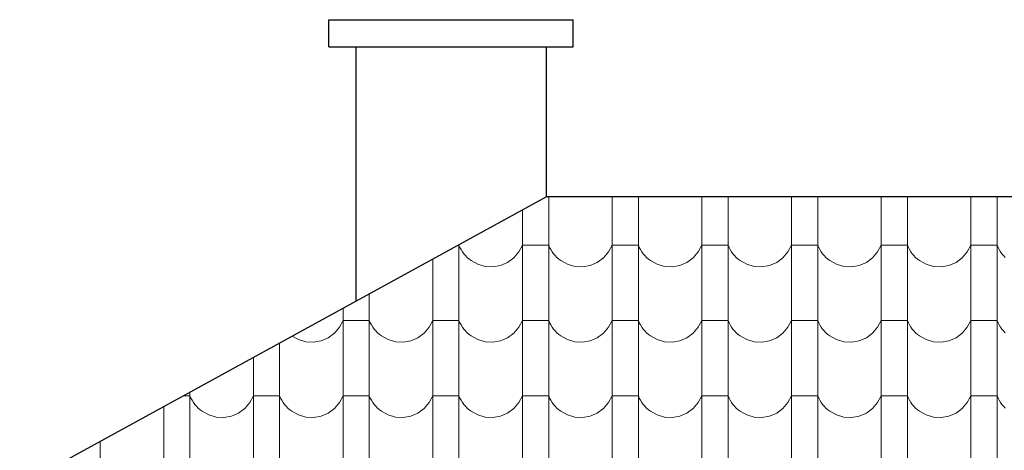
# Model space of a CAD drawing. Header units: millimetres. Extents: x -29624 to 9939, y -6894 to 6495.
# Tile 92 of 243: x -7740 to -7378, y -5161 to -5002. Entities that reach past the tile are written whole.
import ezdxf

# ---------------------------------------------------------------- set-up
doc = ezdxf.new("R2010")
doc.units = ezdxf.units.MM
doc.header["$MEASUREMENT"] = 0
doc.layers.add('810-G Ogólne', color=7, linetype='Continuous')
doc.layers.add('990-D Import IFC', color=7, linetype='Continuous')

# ---------------------------------------------------------------- blocks, each defined once
blk = doc.blocks.new('*X1830', base_point=(515069.4, 47309.9))
at = {"layer": '990-D Import IFC', "color": 251, "linetype": 'Continuous', "lineweight": 13, "true_color": 0x6a6a6a}
for p, q in [((525347.5, -38491), (525347.5, -38560.1)), ((525581.4, -38491), (525581.4, -38560.1)), ((525677.5, -38491), (525677.5, -38560.1)), ((525911.4, -38491), (525911.4, -38560.1)), ((526007.5, -38491), (526007.5, -38560.1)), ((526241.4, -38491), (526241.4, -38560.1)), ((526337.5, -38491), (526337.5, -38560.1)), ((526571.4, -38491), (526571.4, -38560.1)), ((526667.5, -38491), (526667.5, -38560.1)), ((526901.4, -38491), (526901.4, -38560.1)), ((526997.5, -38491), (526997.5, -38560.1)), ((525251.4, -38538.4), (525251.4, -38560.1)), ((525251.4, -38560.1), (525251.4, -38837.1)), ((525347.5, -38560.1), (525347.5, -38837.1)), ((525581.4, -38560.1), (525581.4, -38837.1)), ((525677.5, -38560.1), (525677.5, -38837.1)), ((525911.4, -38560.1), (525911.4, -38837.1)), ((526007.5, -38560.1), (526007.5, -38837.1)), ((526241.4, -38560.1), (526241.4, -38837.1)), ((526337.5, -38560.1), (526337.5, -38837.1)), ((526571.4, -38560.1), (526571.4, -38837.1)), ((526667.5, -38560.1), (526667.5, -38837.1)), ((526901.4, -38560.1), (526901.4, -38837.1)), ((526997.5, -38560.1), (526997.5, -38837.1)), ((525017.5, -38668.2), (525014.4, -38668.2)), ((525017.5, -38666.5), (525017.5, -38837.1)), ((525017.5, -38668.2), (525021.1, -38676.5)), ((525021.1, -38676.5), (525025.4, -38684.6)), ((525025.4, -38684.6), (525030.2, -38692.3)), ((525030.2, -38692.3), (525035.5, -38699.7)), ((525219.4, -38714.7), (525238.1, -38693.2)), ((525238.1, -38693.2), (525251.4, -38668.2)), ((525299.4, -38668.2), (525251.4, -38668.2)), ((525347.5, -38668.2), (525299.4, -38668.2)), ((525347.5, -38668.2), (525351.1, -38676.5)), ((525351.1, -38676.5), (525355.4, -38684.6)), ((525355.4, -38684.6), (525360.2, -38692.3)), ((525360.2, -38692.3), (525365.5, -38699.7)), ((525549.4, -38714.7), (525568.1, -38693.2)), ((525568.1, -38693.2), (525581.4, -38668.2)), ((525629.4, -38668.2), (525581.4, -38668.2)), ((525677.5, -38668.2), (525629.4, -38668.2)), ((525677.5, -38668.2), (525681.1, -38676.5)), ((525681.1, -38676.5), (525685.4, -38684.6)), ((525685.4, -38684.6), (525690.2, -38692.3)), ((525690.2, -38692.3), (525695.5, -38699.7)), ((525879.4, -38714.7), (525898.1, -38693.2)), ((525898.1, -38693.2), (525911.4, -38668.2)), ((525959.4, -38668.2), (525911.4, -38668.2)), ((526007.5, -38668.2), (525959.4, -38668.2)), ((526007.5, -38668.2), (526011.1, -38676.5)), ((526011.1, -38676.5), (526015.4, -38684.6)), ((526015.4, -38684.6), (526020.2, -38692.3)), ((526020.2, -38692.3), (526025.5, -38699.7)), ((526209.4, -38714.7), (526228.1, -38693.2)), ((526228.1, -38693.2), (526241.4, -38668.2)), ((526289.4, -38668.2), (526241.4, -38668.2)), ((526337.5, -38668.2), (526289.4, -38668.2)), ((526337.5, -38668.2), (526341.1, -38676.5)), ((526341.1, -38676.5), (526345.4, -38684.6)), ((526345.4, -38684.6), (526350.2, -38692.3)), ((526350.2, -38692.3), (526355.5, -38699.7)), ((526539.4, -38714.7), (526558.1, -38693.2)), ((526558.1, -38693.2), (526571.4, -38668.2)), ((526619.4, -38668.2), (526571.4, -38668.2)), ((526667.5, -38668.2), (526619.4, -38668.2)), ((526667.5, -38668.2), (526671.1, -38676.5)), ((526671.1, -38676.5), (526675.4, -38684.6)), ((526675.4, -38684.6), (526680.2, -38692.3)), ((526680.2, -38692.3), (526685.5, -38699.7)), ((526869.4, -38714.7), (526888.1, -38693.2)), ((526888.1, -38693.2), (526901.4, -38668.2)), ((526949.4, -38668.2), (526901.4, -38668.2)), ((526997.5, -38668.2), (526949.4, -38668.2)), ((526997.5, -38668.2), (527001.1, -38676.5)), ((527001.1, -38676.5), (527005.4, -38684.6)), ((527005.4, -38684.6), (527010.2, -38692.3)), ((527010.2, -38692.3), (527015.5, -38699.7)), ((524921.4, -38719.1), (524921.4, -38837.1)), ((525035.5, -38699.7), (525041.4, -38706.6)), ((525041.4, -38706.6), (525047.8, -38713.1)), ((525047.8, -38713.1), (525054.6, -38719.2)), ((525054.6, -38719.2), (525061.9, -38724.7)), ((525061.9, -38724.7), (525086.7, -38738.4)), ((525170.4, -38742.5), (525196.5, -38731.4)), ((525196.5, -38731.4), (525219.4, -38714.7)), ((525365.5, -38699.7), (525371.4, -38706.6)), ((525371.4, -38706.6), (525377.8, -38713.1)), ((525377.8, -38713.1), (525384.6, -38719.2)), ((525384.6, -38719.2), (525391.9, -38724.7)), ((525391.9, -38724.7), (525416.7, -38738.4)), ((525500.4, -38742.5), (525526.5, -38731.4)), ((525526.5, -38731.4), (525549.4, -38714.7)), ((525695.5, -38699.7), (525701.4, -38706.6)), ((525701.4, -38706.6), (525707.8, -38713.1)), ((525707.8, -38713.1), (525714.6, -38719.2)), ((525714.6, -38719.2), (525721.9, -38724.7)), ((525721.9, -38724.7), (525746.7, -38738.4)), ((525830.4, -38742.5), (525856.5, -38731.4)), ((525856.5, -38731.4), (525879.4, -38714.7)), ((526025.5, -38699.7), (526031.4, -38706.6)), ((526031.4, -38706.6), (526037.8, -38713.1)), ((526037.8, -38713.1), (526044.6, -38719.2)), ((526044.6, -38719.2), (526051.9, -38724.7)), ((526051.9, -38724.7), (526076.7, -38738.4)), ((526160.4, -38742.5), (526186.5, -38731.4)), ((526186.5, -38731.4), (526209.4, -38714.7)), ((526355.5, -38699.7), (526361.4, -38706.6)), ((526361.4, -38706.6), (526367.8, -38713.1)), ((526367.8, -38713.1), (526374.6, -38719.2)), ((526374.6, -38719.2), (526381.9, -38724.7)), ((526381.9, -38724.7), (526406.7, -38738.4)), ((526490.4, -38742.5), (526516.5, -38731.4)), ((526516.5, -38731.4), (526539.4, -38714.7)), ((526685.5, -38699.7), (526691.4, -38706.6)), ((526691.4, -38706.6), (526697.8, -38713.1)), ((526697.8, -38713.1), (526704.6, -38719.2)), ((526704.6, -38719.2), (526711.9, -38724.7)), ((526711.9, -38724.7), (526736.7, -38738.4)), ((526820.4, -38742.5), (526846.5, -38731.4)), ((526846.5, -38731.4), (526869.4, -38714.7)), ((527015.5, -38699.7), (527021.4, -38706.6)), ((527021.4, -38706.6), (527027.8, -38713.1)), ((525086.7, -38738.4), (525114.1, -38746.1)), ((525114.1, -38746.1), (525142.4, -38747.5)), ((525142.4, -38747.5), (525170.4, -38742.5)), ((525416.7, -38738.4), (525444.1, -38746.1)), ((525444.1, -38746.1), (525472.4, -38747.5)), ((525472.4, -38747.5), (525500.4, -38742.5)), ((525746.7, -38738.4), (525774.1, -38746.1)), ((525774.1, -38746.1), (525802.4, -38747.5)), ((525802.4, -38747.5), (525830.4, -38742.5)), ((526076.7, -38738.4), (526104.1, -38746.1)), ((526104.1, -38746.1), (526132.4, -38747.5)), ((526132.4, -38747.5), (526160.4, -38742.5)), ((526406.7, -38738.4), (526434.1, -38746.1)), ((526434.1, -38746.1), (526462.4, -38747.5)), ((526462.4, -38747.5), (526490.4, -38742.5)), ((526736.7, -38738.4), (526764.1, -38746.1)), ((526764.1, -38746.1), (526792.4, -38747.5)), ((526792.4, -38747.5), (526820.4, -38742.5)), ((524921.4, -38837.1), (524921.4, -39114.1)), ((525017.5, -38837.1), (525017.5, -39114.1)), ((525251.4, -38837.1), (525251.4, -39114.1)), ((525347.5, -38837.1), (525347.5, -39114.1)), ((525581.4, -38837.1), (525581.4, -39114.1)), ((525677.5, -38837.1), (525677.5, -39114.1)), ((525911.4, -38837.1), (525911.4, -39114.1)), ((526007.5, -38837.1), (526007.5, -39114.1)), ((526241.4, -38837.1), (526241.4, -39114.1)), ((526337.5, -38837.1), (526337.5, -39114.1)), ((526571.4, -38837.1), (526571.4, -39114.1)), ((526667.5, -38837.1), (526667.5, -39114.1)), ((526901.4, -38837.1), (526901.4, -39114.1)), ((526997.5, -38837.1), (526997.5, -39114.1)), ((524687.5, -38847.1), (524687.5, -39114.1)), ((524591.4, -38899.7), (524591.4, -39114.1)), ((524578.1, -38970.2), (524591.4, -38945.2)), ((524639.4, -38945.2), (524591.4, -38945.2)), ((524687.5, -38945.2), (524639.4, -38945.2)), ((524687.5, -38945.2), (524691.1, -38953.5)), ((524908.1, -38970.2), (524921.4, -38945.2)), ((524969.4, -38945.2), (524921.4, -38945.2)), ((525017.5, -38945.2), (524969.4, -38945.2)), ((525017.5, -38945.2), (525021.1, -38953.5)), ((525238.1, -38970.2), (525251.4, -38945.2)), ((525299.4, -38945.2), (525251.4, -38945.2)), ((525347.5, -38945.2), (525299.4, -38945.2)), ((525347.5, -38945.2), (525351.1, -38953.5)), ((525568.1, -38970.2), (525581.4, -38945.2)), ((525629.4, -38945.2), (525581.4, -38945.2)), ((525677.5, -38945.2), (525629.4, -38945.2)), ((525677.5, -38945.2), (525681.1, -38953.5)), ((525898.1, -38970.2), (525911.4, -38945.2)), ((525959.4, -38945.2), (525911.4, -38945.2)), ((526007.5, -38945.2), (525959.4, -38945.2)), ((526007.5, -38945.2), (526011.1, -38953.5)), ((526228.1, -38970.2), (526241.4, -38945.2)), ((526289.4, -38945.2), (526241.4, -38945.2)), ((526337.5, -38945.2), (526289.4, -38945.2)), ((526337.5, -38945.2), (526341.1, -38953.5)), ((526558.1, -38970.2), (526571.4, -38945.2)), ((526619.4, -38945.2), (526571.4, -38945.2)), ((526667.5, -38945.2), (526619.4, -38945.2)), ((526667.5, -38945.2), (526671.1, -38953.5)), ((526888.1, -38970.2), (526901.4, -38945.2)), ((526949.4, -38945.2), (526901.4, -38945.2)), ((526997.5, -38945.2), (526949.4, -38945.2)), ((526997.5, -38945.2), (527001.1, -38953.5)), ((524559.4, -38991.7), (524578.1, -38970.2)), ((524691.1, -38953.5), (524695.4, -38961.6)), ((524695.4, -38961.6), (524700.2, -38969.3)), ((524700.2, -38969.3), (524705.5, -38976.7)), ((524705.5, -38976.7), (524711.4, -38983.6)), ((524711.4, -38983.6), (524717.8, -38990.1)), ((524889.4, -38991.7), (524908.1, -38970.2)), ((525021.1, -38953.5), (525025.4, -38961.6)), ((525025.4, -38961.6), (525030.2, -38969.3)), ((525030.2, -38969.3), (525035.5, -38976.7)), ((525035.5, -38976.7), (525041.4, -38983.6)), ((525041.4, -38983.6), (525047.8, -38990.1)), ((525219.4, -38991.7), (525238.1, -38970.2)), ((525351.1, -38953.5), (525355.4, -38961.6)), ((525355.4, -38961.6), (525360.2, -38969.3)), ((525360.2, -38969.3), (525365.5, -38976.7)), ((525365.5, -38976.7), (525371.4, -38983.6)), ((525371.4, -38983.6), (525377.8, -38990.1)), ((525549.4, -38991.7), (525568.1, -38970.2)), ((525681.1, -38953.5), (525685.4, -38961.6)), ((525685.4, -38961.6), (525690.2, -38969.3)), ((525690.2, -38969.3), (525695.5, -38976.7)), ((525695.5, -38976.7), (525701.4, -38983.6)), ((525701.4, -38983.6), (525707.8, -38990.1)), ((525879.4, -38991.7), (525898.1, -38970.2)), ((526011.1, -38953.5), (526015.4, -38961.6)), ((526015.4, -38961.6), (526020.2, -38969.3)), ((526020.2, -38969.3), (526025.5, -38976.7)), ((526025.5, -38976.7), (526031.4, -38983.6)), ((526031.4, -38983.6), (526037.8, -38990.1)), ((526209.4, -38991.7), (526228.1, -38970.2)), ((526341.1, -38953.5), (526345.4, -38961.6)), ((526345.4, -38961.6), (526350.2, -38969.3)), ((526350.2, -38969.3), (526355.5, -38976.7)), ((526355.5, -38976.7), (526361.4, -38983.6)), ((526361.4, -38983.6), (526367.8, -38990.1)), ((526539.4, -38991.7), (526558.1, -38970.2)), ((526671.1, -38953.5), (526675.4, -38961.6)), ((526675.4, -38961.6), (526680.2, -38969.3)), ((526680.2, -38969.3), (526685.5, -38976.7)), ((526685.5, -38976.7), (526691.4, -38983.6)), ((526691.4, -38983.6), (526697.8, -38990.1)), ((526869.4, -38991.7), (526888.1, -38970.2)), ((527001.1, -38953.5), (527005.4, -38961.6)), ((527005.4, -38961.6), (527010.2, -38969.3)), ((527010.2, -38969.3), (527015.5, -38976.7)), ((527015.5, -38976.7), (527021.4, -38983.6)), ((527021.4, -38983.6), (527027.8, -38990.1)), ((524403.5, -39002.6), (524426.7, -39015.4)), ((524426.7, -39015.4), (524454.1, -39023.1)), ((524482.4, -39024.5), (524510.4, -39019.5)), ((524510.4, -39019.5), (524536.5, -39008.4)), ((524536.5, -39008.4), (524559.4, -38991.7)), ((524717.8, -38990.1), (524724.6, -38996.2)), ((524724.6, -38996.2), (524731.9, -39001.7)), ((524731.9, -39001.7), (524756.7, -39015.4)), ((524756.7, -39015.4), (524784.1, -39023.1)), ((524812.4, -39024.5), (524840.4, -39019.5)), ((524840.4, -39019.5), (524866.5, -39008.4)), ((524866.5, -39008.4), (524889.4, -38991.7)), ((525047.8, -38990.1), (525054.6, -38996.2)), ((525054.6, -38996.2), (525061.9, -39001.7)), ((525061.9, -39001.7), (525086.7, -39015.4)), ((525086.7, -39015.4), (525114.1, -39023.1)), ((525142.4, -39024.5), (525170.4, -39019.5)), ((525170.4, -39019.5), (525196.5, -39008.4)), ((525196.5, -39008.4), (525219.4, -38991.7)), ((525377.8, -38990.1), (525384.6, -38996.2)), ((525384.6, -38996.2), (525391.9, -39001.7)), ((525391.9, -39001.7), (525416.7, -39015.4)), ((525416.7, -39015.4), (525444.1, -39023.1)), ((525472.4, -39024.5), (525500.4, -39019.5)), ((525500.4, -39019.5), (525526.5, -39008.4)), ((525526.5, -39008.4), (525549.4, -38991.7)), ((525707.8, -38990.1), (525714.6, -38996.2)), ((525714.6, -38996.2), (525721.9, -39001.7)), ((525721.9, -39001.7), (525746.7, -39015.4)), ((525746.7, -39015.4), (525774.1, -39023.1)), ((525802.4, -39024.5), (525830.4, -39019.5)), ((525830.4, -39019.5), (525856.5, -39008.4)), ((525856.5, -39008.4), (525879.4, -38991.7)), ((526037.8, -38990.1), (526044.6, -38996.2)), ((526044.6, -38996.2), (526051.9, -39001.7)), ((526051.9, -39001.7), (526076.7, -39015.4)), ((526076.7, -39015.4), (526104.1, -39023.1)), ((526132.4, -39024.5), (526160.4, -39019.5)), ((526160.4, -39019.5), (526186.5, -39008.4)), ((526186.5, -39008.4), (526209.4, -38991.7)), ((526367.8, -38990.1), (526374.6, -38996.2)), ((526374.6, -38996.2), (526381.9, -39001.7)), ((526381.9, -39001.7), (526406.7, -39015.4)), ((526406.7, -39015.4), (526434.1, -39023.1)), ((526462.4, -39024.5), (526490.4, -39019.5)), ((526490.4, -39019.5), (526516.5, -39008.4)), ((526516.5, -39008.4), (526539.4, -38991.7)), ((526697.8, -38990.1), (526704.6, -38996.2)), ((526704.6, -38996.2), (526711.9, -39001.7)), ((526711.9, -39001.7), (526736.7, -39015.4)), ((526736.7, -39015.4), (526764.1, -39023.1)), ((526792.4, -39024.5), (526820.4, -39019.5)), ((526820.4, -39019.5), (526846.5, -39008.4)), ((526846.5, -39008.4), (526869.4, -38991.7)), ((524357.5, -39027.8), (524357.5, -39114.1)), ((524454.1, -39023.1), (524482.4, -39024.5)), ((524784.1, -39023.1), (524812.4, -39024.5)), ((525114.1, -39023.1), (525142.4, -39024.5)), ((525444.1, -39023.1), (525472.4, -39024.5)), ((525774.1, -39023.1), (525802.4, -39024.5)), ((526104.1, -39023.1), (526132.4, -39024.5)), ((526434.1, -39023.1), (526462.4, -39024.5)), ((526764.1, -39023.1), (526792.4, -39024.5)), ((524261.4, -39080.4), (524261.4, -39114.1)), ((524261.4, -39114.1), (524261.4, -39391.1)), ((524357.5, -39114.1), (524357.5, -39391.1)), ((524591.4, -39114.1), (524591.4, -39391.1)), ((524687.5, -39114.1), (524687.5, -39391.1)), ((524921.4, -39114.1), (524921.4, -39391.1)), ((525017.5, -39114.1), (525017.5, -39391.1)), ((525251.4, -39114.1), (525251.4, -39391.1)), ((525347.5, -39114.1), (525347.5, -39391.1)), ((525581.4, -39114.1), (525581.4, -39391.1)), ((525677.5, -39114.1), (525677.5, -39391.1)), ((525911.4, -39114.1), (525911.4, -39391.1)), ((526007.5, -39114.1), (526007.5, -39391.1)), ((526241.4, -39114.1), (526241.4, -39391.1)), ((526337.5, -39114.1), (526337.5, -39391.1)), ((526571.4, -39114.1), (526571.4, -39391.1)), ((526667.5, -39114.1), (526667.5, -39391.1)), ((526901.4, -39114.1), (526901.4, -39391.1)), ((526997.5, -39114.1), (526997.5, -39391.1)), ((524027.5, -39222.2), (524002.5, -39222.2)), ((524027.5, -39208.5), (524027.5, -39391.1)), ((524027.5, -39222.2), (524031.1, -39230.5)), ((524031.1, -39230.5), (524035.4, -39238.6)), ((524035.4, -39238.6), (524040.2, -39246.3)), ((524248.1, -39247.2), (524261.4, -39222.2)), ((524309.4, -39222.2), (524261.4, -39222.2)), ((524357.5, -39222.2), (524309.4, -39222.2)), ((524357.5, -39222.2), (524361.1, -39230.5)), ((524361.1, -39230.5), (524365.4, -39238.6)), ((524365.4, -39238.6), (524370.2, -39246.3)), ((524578.1, -39247.2), (524591.4, -39222.2)), ((524639.4, -39222.2), (524591.4, -39222.2)), ((524687.5, -39222.2), (524639.4, -39222.2)), ((524687.5, -39222.2), (524691.1, -39230.5)), ((524691.1, -39230.5), (524695.4, -39238.6)), ((524695.4, -39238.6), (524700.2, -39246.3)), ((524908.1, -39247.2), (524921.4, -39222.2)), ((524969.4, -39222.2), (524921.4, -39222.2)), ((525017.5, -39222.2), (524969.4, -39222.2)), ((525017.5, -39222.2), (525021.1, -39230.5)), ((525021.1, -39230.5), (525025.4, -39238.6)), ((525025.4, -39238.6), (525030.2, -39246.3)), ((525238.1, -39247.2), (525251.4, -39222.2)), ((525299.4, -39222.2), (525251.4, -39222.2)), ((525347.5, -39222.2), (525299.4, -39222.2)), ((525347.5, -39222.2), (525351.1, -39230.5)), ((525351.1, -39230.5), (525355.4, -39238.6)), ((525355.4, -39238.6), (525360.2, -39246.3)), ((525568.1, -39247.2), (525581.4, -39222.2)), ((525629.4, -39222.2), (525581.4, -39222.2)), ((525677.5, -39222.2), (525629.4, -39222.2)), ((525677.5, -39222.2), (525681.1, -39230.5)), ((525681.1, -39230.5), (525685.4, -39238.6)), ((525685.4, -39238.6), (525690.2, -39246.3)), ((525898.1, -39247.2), (525911.4, -39222.2)), ((525959.4, -39222.2), (525911.4, -39222.2)), ((526007.5, -39222.2), (525959.4, -39222.2)), ((526007.5, -39222.2), (526011.1, -39230.5)), ((526011.1, -39230.5), (526015.4, -39238.6)), ((526015.4, -39238.6), (526020.2, -39246.3)), ((526228.1, -39247.2), (526241.4, -39222.2)), ((526289.4, -39222.2), (526241.4, -39222.2)), ((526337.5, -39222.2), (526289.4, -39222.2)), ((526337.5, -39222.2), (526341.1, -39230.5)), ((526341.1, -39230.5), (526345.4, -39238.6)), ((526345.4, -39238.6), (526350.2, -39246.3)), ((526558.1, -39247.2), (526571.4, -39222.2)), ((526619.4, -39222.2), (526571.4, -39222.2)), ((526667.5, -39222.2), (526619.4, -39222.2)), ((526667.5, -39222.2), (526671.1, -39230.5)), ((526671.1, -39230.5), (526675.4, -39238.6)), ((526675.4, -39238.6), (526680.2, -39246.3)), ((526888.1, -39247.2), (526901.4, -39222.2)), ((526949.4, -39222.2), (526901.4, -39222.2)), ((526997.5, -39222.2), (526949.4, -39222.2)), ((526997.5, -39222.2), (527001.1, -39230.5)), ((527001.1, -39230.5), (527005.4, -39238.6)), ((527005.4, -39238.6), (527010.2, -39246.3)), ((523931.4, -39261.1), (523931.4, -39391.1)), ((524040.2, -39246.3), (524045.5, -39253.7)), ((524045.5, -39253.7), (524051.4, -39260.6)), ((524051.4, -39260.6), (524057.8, -39267.1)), ((524057.8, -39267.1), (524064.6, -39273.2)), ((524064.6, -39273.2), (524071.9, -39278.7)), ((524206.5, -39285.4), (524229.4, -39268.7)), ((524229.4, -39268.7), (524248.1, -39247.2)), ((524370.2, -39246.3), (524375.5, -39253.7)), ((524375.5, -39253.7), (524381.4, -39260.6)), ((524381.4, -39260.6), (524387.8, -39267.1)), ((524387.8, -39267.1), (524394.6, -39273.2)), ((524394.6, -39273.2), (524401.9, -39278.7)), ((524536.5, -39285.4), (524559.4, -39268.7)), ((524559.4, -39268.7), (524578.1, -39247.2)), ((524700.2, -39246.3), (524705.5, -39253.7)), ((524705.5, -39253.7), (524711.4, -39260.6)), ((524711.4, -39260.6), (524717.8, -39267.1)), ((524717.8, -39267.1), (524724.6, -39273.2)), ((524724.6, -39273.2), (524731.9, -39278.7)), ((524866.5, -39285.4), (524889.4, -39268.7)), ((524889.4, -39268.7), (524908.1, -39247.2)), ((525030.2, -39246.3), (525035.5, -39253.7)), ((525035.5, -39253.7), (525041.4, -39260.6)), ((525041.4, -39260.6), (525047.8, -39267.1)), ((525047.8, -39267.1), (525054.6, -39273.2)), ((525054.6, -39273.2), (525061.9, -39278.7)), ((525196.5, -39285.4), (525219.4, -39268.7)), ((525219.4, -39268.7), (525238.1, -39247.2)), ((525360.2, -39246.3), (525365.5, -39253.7)), ((525365.5, -39253.7), (525371.4, -39260.6)), ((525371.4, -39260.6), (525377.8, -39267.1)), ((525377.8, -39267.1), (525384.6, -39273.2)), ((525384.6, -39273.2), (525391.9, -39278.7)), ((525526.5, -39285.4), (525549.4, -39268.7)), ((525549.4, -39268.7), (525568.1, -39247.2)), ((525690.2, -39246.3), (525695.5, -39253.7)), ((525695.5, -39253.7), (525701.4, -39260.6)), ((525701.4, -39260.6), (525707.8, -39267.1)), ((525707.8, -39267.1), (525714.6, -39273.2)), ((525714.6, -39273.2), (525721.9, -39278.7)), ((525856.5, -39285.4), (525879.4, -39268.7)), ((525879.4, -39268.7), (525898.1, -39247.2)), ((526020.2, -39246.3), (526025.5, -39253.7)), ((526025.5, -39253.7), (526031.4, -39260.6)), ((526031.4, -39260.6), (526037.8, -39267.1)), ((526037.8, -39267.1), (526044.6, -39273.2)), ((526044.6, -39273.2), (526051.9, -39278.7)), ((526186.5, -39285.4), (526209.4, -39268.7)), ((526209.4, -39268.7), (526228.1, -39247.2)), ((526350.2, -39246.3), (526355.5, -39253.7)), ((526355.5, -39253.7), (526361.4, -39260.6)), ((526361.4, -39260.6), (526367.8, -39267.1)), ((526367.8, -39267.1), (526374.6, -39273.2)), ((526374.6, -39273.2), (526381.9, -39278.7)), ((526516.5, -39285.4), (526539.4, -39268.7)), ((526539.4, -39268.7), (526558.1, -39247.2)), ((526680.2, -39246.3), (526685.5, -39253.7)), ((526685.5, -39253.7), (526691.4, -39260.6)), ((526691.4, -39260.6), (526697.8, -39267.1)), ((526697.8, -39267.1), (526704.6, -39273.2)), ((526704.6, -39273.2), (526711.9, -39278.7)), ((526846.5, -39285.4), (526869.4, -39268.7)), ((526869.4, -39268.7), (526888.1, -39247.2)), ((527010.2, -39246.3), (527015.5, -39253.7)), ((527015.5, -39253.7), (527021.4, -39260.6)), ((527021.4, -39260.6), (527027.8, -39267.1)), ((524071.9, -39278.7), (524096.7, -39292.4)), ((524096.7, -39292.4), (524124.1, -39300.1)), ((524124.1, -39300.1), (524152.4, -39301.5)), ((524152.4, -39301.5), (524180.4, -39296.5)), ((524180.4, -39296.5), (524206.5, -39285.4)), ((524401.9, -39278.7), (524426.7, -39292.4)), ((524426.7, -39292.4), (524454.1, -39300.1)), ((524454.1, -39300.1), (524482.4, -39301.5)), ((524482.4, -39301.5), (524510.4, -39296.5)), ((524510.4, -39296.5), (524536.5, -39285.4)), ((524731.9, -39278.7), (524756.7, -39292.4)), ((524756.7, -39292.4), (524784.1, -39300.1)), ((524784.1, -39300.1), (524812.4, -39301.5)), ((524812.4, -39301.5), (524840.4, -39296.5)), ((524840.4, -39296.5), (524866.5, -39285.4)), ((525061.9, -39278.7), (525086.7, -39292.4)), ((525086.7, -39292.4), (525114.1, -39300.1)), ((525114.1, -39300.1), (525142.4, -39301.5)), ((525142.4, -39301.5), (525170.4, -39296.5)), ((525170.4, -39296.5), (525196.5, -39285.4)), ((525391.9, -39278.7), (525416.7, -39292.4)), ((525416.7, -39292.4), (525444.1, -39300.1)), ((525444.1, -39300.1), (525472.4, -39301.5)), ((525472.4, -39301.5), (525500.4, -39296.5)), ((525500.4, -39296.5), (525526.5, -39285.4)), ((525721.9, -39278.7), (525746.7, -39292.4)), ((525746.7, -39292.4), (525774.1, -39300.1)), ((525774.1, -39300.1), (525802.4, -39301.5)), ((525802.4, -39301.5), (525830.4, -39296.5)), ((525830.4, -39296.5), (525856.5, -39285.4)), ((526051.9, -39278.7), (526076.7, -39292.4)), ((526076.7, -39292.4), (526104.1, -39300.1)), ((526104.1, -39300.1), (526132.4, -39301.5)), ((526132.4, -39301.5), (526160.4, -39296.5)), ((526160.4, -39296.5), (526186.5, -39285.4)), ((526381.9, -39278.7), (526406.7, -39292.4)), ((526406.7, -39292.4), (526434.1, -39300.1)), ((526434.1, -39300.1), (526462.4, -39301.5)), ((526462.4, -39301.5), (526490.4, -39296.5)), ((526490.4, -39296.5), (526516.5, -39285.4)), ((526711.9, -39278.7), (526736.7, -39292.4)), ((526736.7, -39292.4), (526764.1, -39300.1)), ((526764.1, -39300.1), (526792.4, -39301.5)), ((526792.4, -39301.5), (526820.4, -39296.5)), ((526820.4, -39296.5), (526846.5, -39285.4)), ((523697.5, -39389.2), (523697.5, -39391.1)), ((523697.5, -39391.1), (523697.5, -39668.1)), ((523931.4, -39391.1), (523931.4, -39668.1)), ((524027.5, -39391.1), (524027.5, -39668.1)), ((524261.4, -39391.1), (524261.4, -39668.1)), ((524357.5, -39391.1), (524357.5, -39668.1)), ((524591.4, -39391.1), (524591.4, -39668.1)), ((524687.5, -39391.1), (524687.5, -39668.1)), ((524921.4, -39391.1), (524921.4, -39668.1)), ((525017.5, -39391.1), (525017.5, -39668.1)), ((525251.4, -39391.1), (525251.4, -39668.1)), ((525347.5, -39391.1), (525347.5, -39668.1)), ((525581.4, -39391.1), (525581.4, -39668.1)), ((525677.5, -39391.1), (525677.5, -39668.1)), ((525911.4, -39391.1), (525911.4, -39668.1)), ((526007.5, -39391.1), (526007.5, -39668.1)), ((526241.4, -39391.1), (526241.4, -39668.1)), ((526337.5, -39391.1), (526337.5, -39668.1)), ((526571.4, -39391.1), (526571.4, -39668.1)), ((526667.5, -39391.1), (526667.5, -39668.1)), ((526901.4, -39391.1), (526901.4, -39668.1)), ((526997.5, -39391.1), (526997.5, -39668.1))]:
    blk.add_line(p, q, dxfattribs=at)
blk = doc.blocks.new('Wypełnienie_15_3', base_point=(515069.4, 47309.9))
at = {"layer": '990-D Import IFC', "color": 251, "linetype": 'Continuous', "lineweight": 13, "true_color": 0x6a6a6a}
blk.add_blockref('*X1830', (515069.4, 47309.9), dxfattribs=at)

msp = doc.modelspace()

# ---------------------------------------------------------------- linework, layer by layer
at = {"layer": '810-G Ogólne', "color": 7, "linetype": 'Continuous', "lineweight": 25}
for p, q in [((-7626.148, -5002.255), (-7536.148, -5002.255)), ((-7626.148, -5012.255), (-7626.148, -5002.255)), ((-7536.148, -5012.255), (-7536.148, -5002.255)), ((-7626.148, -5012.255), (-7536.148, -5012.255)), ((-7616.148, -5012.255), (-7616.148, -5105.729)), ((-7546.148, -5012.255), (-7546.148, -5067.404)), ((-8267.598, -5462.404), (-7546.148, -5067.404)), ((-6019.55, -5067.404), (-7546.148, -5067.404))]:
    msp.add_line(p, q, dxfattribs=at)
at = {"layer": '990-D Import IFC', "color": 7, "linetype": 'Continuous', "lineweight": 13}
msp.add_lwpolyline([(-7546.148, -5067.404), (-6046.199, -5067.404), (-6660.525, -5435.404), (-7473.598, -5435.404), (-7473.598, -5462.404), (-8267.598, -5462.404)], close=True, dxfattribs=at)

# ---------------------------------------------------------------- block references
at = {"layer": '990-D Import IFC', "color": 251, "linetype": 'Continuous', "lineweight": 13, "true_color": 0x6a6a6a, "xscale": 0.1, "yscale": 0.1, "zscale": 0.1}
msp.add_blockref('Wypełnienie_15_3', (-8573.008, 3512.683), dxfattribs=at)

doc.saveas('drawing.dxf')
